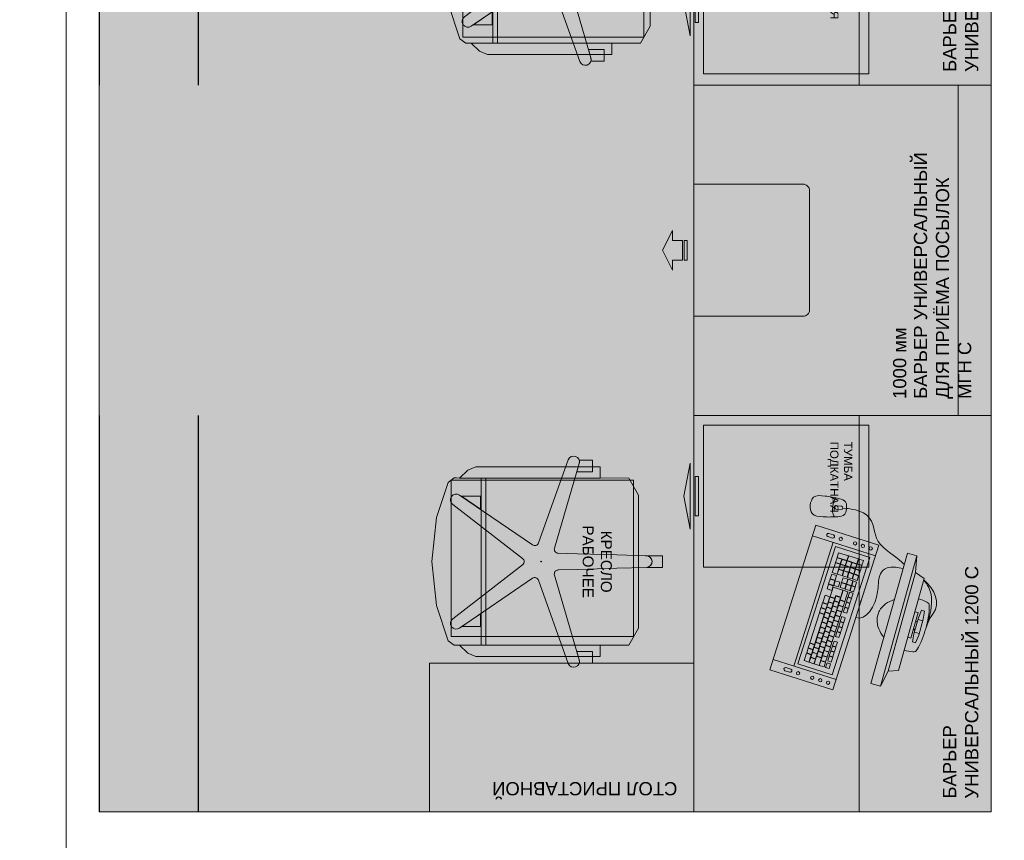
# Model space of a CAD drawing. Header units: millimetres. Extents: x -57449114 to 30620931, y -92609 to 84364.
# Tile 27 of 256: x -74645 to -71665, y -32338 to -29854. Entities that reach past the tile are written whole.
import ezdxf
from ezdxf import colors
from ezdxf.entities.mleader import LeaderData, LeaderLine
from ezdxf.math import Vec2, Vec3

# ---------------------------------------------------------------- set-up
doc = ezdxf.new("R2010")
doc.units = ezdxf.units.MM
doc.linetypes.add('HIDDENX2', pattern=[19.05, 12.7, -6.35])
doc.layers.get('0').update_dxf_attribs({"lineweight": 0})
doc.layers.get('Defpoints').update_dxf_attribs({"color": 30})
doc.layers.add('06_АР_Мебель', color=4, linetype='Continuous', lineweight=9)
doc.layers.add('21_АР_Штриховка', color=47, linetype='Continuous', lineweight=5)
doc.layers.add('1. ПОДЛОЖКА', color=7, linetype='Continuous', lineweight=0, true_color=0x9b9292)
doc.styles.add('_ТЕКСТОВЫЙ', font='arial.ttf', dxfattribs={"width": 0.8})
doc.styles.add('_ТЕКСТОВЫЙ АННОТАТИЫНЫЙ', font='arial.ttf', dxfattribs={"width": 0.8})
doc.styles.add('HVAC_AEP', font='arial.ttf')
doc.styles.get("Standard").update_dxf_attribs({"font": 'arial.ttf'})

# ---------------------------------------------------------------- blocks, each defined once
blk = doc.blocks.new('*T194')
at = {"color": 0, "linetype": 'ByBlock', "lineweight": -2, "transparency": 16777216}
for p, q in [((0, 0), (8500, 0)), ((0, 0), (0, -27939.3)), ((8500, 0), (8500, -27939.3)), ((0, -469.7), (8500, -469.7)), ((4500, -469.7), (4500, -27939.3)), ((0, -4969.7), (8500, -4969.7)), ((0, -9469.7), (8500, -9469.7)), ((0, -13269.7), (8500, -13269.7)), ((0, -16669.7), (8500, -16669.7)), ((0, -20469.7), (8500, -20469.7)), ((0, -24269.7), (8500, -24269.7)), ((0, -26370.4), (8500, -26370.4)), ((0, -27939.3), (8500, -27939.3))]:
    blk.add_line(p, q, dxfattribs=at)
at = {"color": 0, "lineweight": 15, "transparency": 16777216, "style": 'HVAC_AEP'}
for s, insert, char_height, width, attachment_point in [('{\\H0.83333x;\\C256;Готовые блоки (Барьеры, АРМ, Почтальоны)}', (4250, -234.8), 300, 8497, 5), ('{\\fCalibri|b0|i0|c204|p34;\\C256;Группа блоков 1200\\P\\PПо невозможности разместить стандартный барьер для приёма посылок, применить откидную столешницу для МГН}', (4550, -2719.7), 250, 3900, 4), ('{\\fCalibri|b0|i0|c204|p34;\\C256;Группа блоков 1400\\P\\PПо невозможности разместить стандартный барьер для приёма посылок, применить откидную столешницу для МГН}', (4550, -7219.7), 250, 3900, 4), ('{\\fCalibri|b0|i0|c204|p34;\\C256;Группа блоков \\P\\PПочта банк 1400}', (4550, -11369.7), 250, 3900, 4), ('{\\fCalibri|b0|i0|c204|p34;\\C256;Группа блоков \\P\\PПочта банк 1200}', (4550, -14969.7), 250, 3900, 4), ('{\\C256;ГРУППА МЕБЕЛИ ЦСУ (ЦЕНТР СОЦИАЛЬНЫХ УСЛУГ)\\P\\PЕсли не помещается в кабинете можно установить в клиентском зале }', (4550, -18569.7), 250, 3900, 4), ('{\\C256;ГРУППА МЕБЕЛИ ЦСУ (ЦЕНТР СОЦИАЛЬНЫХ УСЛУГ)\\P\\P\\fCalibri|b0|i0|c204|p34;Если нет места на стол 1400 ставим выноску на стол МГН 1200}', (4550, -22369.7), 250, 3900, 4), ('Группа блоков АРМ\\P^JНАЧ.ОПС^JСортировщик', (4550, -25320), 250, 3900, 4), ('{\\fCalibri|b0|i0|c204|p34;\\C256;Группа блоков \\P\\PПочтальоны}', (4550, -27154.9), 250, 3900, 4)]:
    blk.add_mtext(s, dxfattribs=dict(at, insert=insert, char_height=char_height, width=width, attachment_point=attachment_point))
blk = doc.blocks.new('Барьер универсальный 1200 С')
at = {"layer": '06_АР_Мебель', "linetype": 'Continuous'}
for p, q in [((0, 0), (0, 900)), ((0, 900), (1200, 900)), ((1200, 900), (1200, 0)), ((0, 400), (1200, 400)), ((1200, 0), (0, 0))]:
    blk.add_line(p, q, dxfattribs=at)
at = {"flags": 1}
for tag, p in [('КОД_ОБОРУДОВАНИЯ', (-1.2, 1021.6)), ('ДОП_ИНФОРМАЦИЯ', (-1.2, 969.5)), ('ДОГОВОР', (-4.2, 914.9))]:
    blk.add_attdef(tag, p, '', height=25, dxfattribs=at)
at = {"layer": '06_АР_Мебель', "linetype": 'Continuous', "insert": (39.9, 146.1), "char_height": 40, "attachment_point": 1}
blk.add_mtext_dynamic_manual_height_columns('{\\C7;БАРЬЕР\\PУНИВЕРСАЛЬНЫЙ 1200 С}', width=1150, gutter_width=12.5, heights=[0], dxfattribs=at)
blk = doc.blocks.new('Кресло рабочее')
at = {"layer": '06_АР_Мебель'}
for p, q in [((17.6, 0), (-17.6, 0)), ((-17.6, 0), (-17.6, -51.8)), ((17.6, -46.4), (17.6, 0)), ((-17.5, -48.3), (-20.1, -137.3)), ((-17.6, -51.8), (-17.5, -48.3)), ((20.3, -137.3), (17.7, -48.3)), ((-200.6, -72.3), (-252.8, -101.5)), ((201.2, -72.3), (-200.6, -72.3)), ((253.4, -101.5), (201.2, -72.3)), ((-252.8, -101.5), (-253, -623.3)), ((253.2, -630.2), (253.4, -101.5)), ((-23.6, -257.3), (-20.1, -137.3)), ((20.3, -137.3), (23.8, -257.3)), ((-252.8, -188.4), (-286.8, -188.4)), ((-286.8, -188.4), (-286.8, -564.2)), ((-252.7, -613.8), (-252.8, -188.4)), ((253.3, -188.4), (253.2, -613.8)), ((287.4, -188.4), (253.3, -188.4)), ((287.4, -564.2), (287.4, -188.4)), ((-286.8, -211.3), (-306.7, -211.3)), ((-306.7, -211.3), (-306.7, -251.4)), ((-271.9, -211.3), (-286.8, -211.3)), ((-271.9, -258.8), (-271.9, -211.3)), ((287.4, -211.3), (272.5, -211.3)), ((272.5, -211.3), (272.5, -258.8)), ((307.3, -211.3), (287.4, -211.3)), ((307.3, -251.4), (307.3, -211.3)), ((-296.9, -251.5), (-271.9, -258.8)), ((-40.6, -326.7), (-296.9, -251.5)), ((-23.6, -257.3), (-25.3, -315.5)), ((25.5, -315.5), (23.8, -257.3)), ((297.4, -251.5), (40.8, -326.7)), ((272.5, -258.8), (297.4, -251.5)), ((-307.8, -285), (-307.8, -285)), ((-307.8, -285), (-56.3, -375)), ((56.5, -375), (308.3, -285)), ((-50.4, -392.9), (-201.2, -613.8)), ((201.5, -613.8), (50.7, -392.9)), ((-172.7, -634.5), (-9.3, -422.8)), ((9.6, -422.8), (173, -634.5)), ((253.4, -534.1), (-252.8, -534.1)), ((-286.8, -564.2), (-276.7, -588.5)), ((-252.8, -548.4), (253.4, -548.4)), ((-197.5, -608.3), (-158.2, -550.8)), ((-158.2, -550.8), (-197.5, -550.8)), ((-197.5, -550.8), (-197.5, -608.3)), ((197, -550.8), (158.5, -550.8)), ((158.5, -550.8), (197, -607.2)), ((197, -607.2), (197, -550.8)), ((277.2, -588.5), (287.4, -564.2)), ((-276.7, -588.5), (-252.7, -613.8)), ((253.2, -613.8), (277.2, -588.5)), ((-253, -623.3), (-253, -630.2)), ((-253, -630.2), (-239.6, -648.3)), ((-239.6, -648.3), (-133, -683.5)), ((133.3, -683.5), (239.8, -648.3)), ((239.8, -648.3), (253.2, -630.2)), ((-133, -683.5), (0.1, -697.6)), ((0.1, -697.6), (133.3, -683.5))]:
    blk.add_line(p, q, dxfattribs=at)
blk.add_circle((0.1, -366.6), 1, dxfattribs=at)
for centre, radius, start, end in [((0.1, -48.8), 17.6, 7.6113, 178.3319), ((0.1, -48.8), 17.6, 1.6681, 178.3319), ((-301.8, -268.4), 17.6, 73.65, 250.3318), ((-301.8, -268.4), 17.6, 73.6499, 106.1566), ((302.4, -268.4), 17.6, 73.8435, 106.3319), ((302.4, -268.4), 17.6, 289.6681, 106.3319), ((-37.2, -315.2), 11.9, 253.6499, 358.3319), ((37.5, -315.2), 11.9, 181.6681, 286.3319), ((-60.3, -386.2), 11.9, 325.6681, 70.3101), ((60.5, -386.2), 11.9, 109.6681, 214.3319), ((0.1, -430.1), 11.9, 37.6681, 142.3319), ((-186.7, -623.7), 17.6, 145.6681, 322.3319), ((186.9, -623.7), 17.6, 217.6681, 34.3319)]:
    blk.add_arc(centre, radius, start, end, dxfattribs=at)
blk.add_point((0.1, -366.6), dxfattribs=at)
at = {"flags": 1}
for tag, p in [('КОД_ОБОРУДОВАНИЯ', (56.2, 11.7)), ('ДОП_ИНФОРМАЦИЯ', (56.2, -40.5)), ('ДОГОВОР', (291.3, -99.7))]:
    blk.add_attdef(tag, p, '', height=25, dxfattribs=at)
at = {"layer": '06_АР_Мебель', "insert": (0.3, -197.3), "char_height": 33, "attachment_point": 5}
blk.add_mtext_dynamic_manual_height_columns('{\\C7;КРЕСЛО РАБОЧЕЕ}', width=250, gutter_width=12.5, heights=[0], dxfattribs=at)
blk = doc.blocks.new('Тумба подкатная LIGHT')
at = {"layer": '06_АР_Мебель', "linetype": 'Continuous'}
for p, q in [((0, 0), (0, 500)), ((0, 500), (430, 500)), ((430, 500), (430, 0)), ((430, 0), (0, 0)), ((155, -15), (275, -15)), ((155, -25), (155, -15)), ((275, -25), (155, -25)), ((275, -25), (275, -15)), ((115, -40), (315, -40)), ((115, -40), (215, -60)), ((215, -60), (315, -40))]:
    blk.add_line(p, q, dxfattribs=at)
at = {"flags": 1}
for tag, p in [('КОД_ОБОРУДОВАНИЯ', (57.3, 584.1)), ('ДОП_ИНФОРМАЦИЯ', (57.3, 531.9)), ('ДОГОВОР', (489.1, 423.2))]:
    blk.add_attdef(tag, p, '', height=25, dxfattribs=at)
at = {"layer": '06_АР_Мебель', "linetype": 'Continuous', "insert": (50, 450), "char_height": 25, "attachment_point": 1}
blk.add_mtext_dynamic_manual_height_columns('{\\C7;ТУМБА\\PПОДКАТНАЯ}', width=263.391, gutter_width=12.5, heights=[0], dxfattribs=at)
blk = doc.blocks.new('*U256')
at = {"layer": '1. ПОДЛОЖКА'}
for points in [[(626.1, 1599.4), (145.3, 1599.4), (145.3, 1051.1), (626.1, 1051.1)], [(1200, 900), (0, 900), (0, 0), (1200, 0)]]:
    blk.add_lwpolyline(points, close=True, dxfattribs=at)
at = {"layer": 'Defpoints', "color": 251}
for p, q in [((1200, 2700), (0, 2700)), ((1200, 2400), (0, 2400))]:
    blk.add_line(p, q, dxfattribs=at)
at = {"rotation": 180}
blk.add_blockref('Кресло рабочее', (379.9, 960.2), dxfattribs=at)
at = {"color": 7, "linetype": 'Continuous', "rotation": 180}
blk.add_blockref('Тумба подкатная LIGHT', (464.1, 870.9), dxfattribs=at)
at = {"color": 7, "linetype": 'Continuous'}
blk.add_blockref('Барьер универсальный 1200 С', (0, 0), dxfattribs=at)
blk = doc.blocks.new('Барьер универсальный для приема посылок МГН С')
at = {"layer": '06_АР_Мебель'}
blk.add_lwpolyline([(530, 935), (530, 965), (560, 965), (500, 995), (440, 965), (470, 965), (470, 935), (530, 935)], dxfattribs=at)
for points in [[(530, 920), (470, 920), (470, 930), (530, 930)], [(1000, 0), (0, 0), (0, 900), (1000, 900)], [(0, 0), (1000, 0), (1000, 100), (0, 100)]]:
    blk.add_lwpolyline(points, close=True, dxfattribs=at)
blk.add_lwpolyline([(700, 900), (700, 570, -0.414214), (680, 550), (320, 550, -0.414214), (300, 570), (300, 900)], format="xyb", dxfattribs=at)
at = {"layer": '1. ПОДЛОЖКА'}
blk.add_lwpolyline([(1000, 900), (0, 900), (0, 0), (1000, 0)], close=True, dxfattribs=at)
at = {"flags": 1}
for tag, p in [('КОД_ОБОРУДОВАНИЯ', (7.7, 1016.1)), ('ДОП_ИНФОРМАЦИЯ', (7.7, 964)), ('ДОГОВОР', (6.1, 909.2))]:
    blk.add_attdef(tag, p, '', height=25, dxfattribs=at)
at = {"layer": '06_АР_Мебель', "lineweight": 0, "insert": (50, 234.3), "char_height": 40, "attachment_point": 1}
blk.add_mtext_dynamic_manual_height_columns('{\\C7;БАРЬЕР УНИВЕРСАЛЬНЫЙ ДЛЯ ПРИЁМА ПОСЫЛОК МГН C}', width=792.821, gutter_width=12.5, heights=[0], dxfattribs=at)
at = {"layer": 'Defpoints', "lineweight": 0, "insert": (50, 297.4), "char_height": 40, "attachment_point": 1}
blk.add_mtext_dynamic_manual_height_columns('{\\C1;1000 мм}', width=500, gutter_width=12.5, heights=[0], dxfattribs=at)
blk = doc.blocks.new('Стол приставной')
at = {"layer": '06_АР_Мебель'}
for p, q in [((0, 0), (800, 0)), ((0, -450), (0, 0)), ((800, 0), (800, -450)), ((800, -450), (0, -450))]:
    blk.add_line(p, q, dxfattribs=at)
at = {"layer": '1. ПОДЛОЖКА'}
blk.add_lwpolyline([(800, -450), (0, -450), (0, 0), (800, 0)], close=True, dxfattribs=at)
at = {"flags": 1}
for tag, p in [('КОД_ОБОРУДОВАНИЯ', (421.6, 85)), ('ДОП_ИНФОРМАЦИЯ', (421.6, 32.8)), ('ДОГОВОР', (1036.9, -43.5))]:
    blk.add_attdef(tag, p, '', height=25, dxfattribs=at)
at = {"layer": '06_АР_Мебель', "insert": (50, -50), "char_height": 40, "attachment_point": 1}
blk.add_mtext_dynamic_manual_height_columns('{\\C7;СТОЛ ПРИСТАВНОЙ}', width=700, gutter_width=12.5, heights=[0], dxfattribs=at)
blk = doc.blocks.new('Компьютер')
at = {"layer": '06_АР_Мебель', "lineweight": 0}
for p, q in [((-76.4, 195.2), (-51.4, 197.7)), ((-76.4, 195.2), (-76.4, 185.2)), ((-76.4, 185.2), (-51.4, 182.7)), ((-51.4, 197.7), (-1.4, 197.7)), ((-1.4, 182.7), (-51.4, 182.7)), ((-46.4, 182.7), (-46.4, 197.7)), ((-36.4, 177.7), (-41.4, 182.7)), ((-16.4, 177.7), (-11.4, 182.7)), ((-6.4, 197.7), (-6.4, 182.7)), ((23.6, 195.1), (-1.4, 197.7)), ((23.6, 185.1), (-1.4, 182.7)), ((23.6, 195.1), (23.6, 185.1)), ((-171.4, 167.8), (-181.5, 137.8)), ((118.6, 167.6), (-171.4, 167.8)), ((-66.4, 167.7), (-66.4, 177.7)), ((-66.4, 177.7), (13.6, 177.6)), ((13.6, 167.6), (-66.4, 167.7)), ((13.6, 177.6), (13.6, 167.6)), ((118.6, 167.6), (128.5, 137.8)), ((-181.5, 137.8), (-231.5, 127.8)), ((-231.5, 97.8), (-231.5, 127.8)), ((-231.5, 127.8), (178.5, 127.8)), ((-181.5, 137.8), (128.5, 137.8)), ((128.5, 137.8), (178.5, 127.8)), ((178.5, 127.8), (178.5, 97.8)), ((-231.5, 97.8), (178.5, 97.8)), ((-281.5, -8.2), (178.2, 8.1)), ((144.7, 6.9), (151.8, -193)), ((178.2, 8.1), (185.3, -191.8)), ((-274.4, -208.1), (-281.5, -8.2)), ((-248, -7), (-241, -206.9)), ((-237.5, -21.7), (135.3, -8.5)), ((-233.7, -130.6), (-237.5, -21.7)), ((-31.1, -29.4), (-46.1, -29.9)), ((-31.1, -29.4), (-30.7, -40.4)), ((-15.1, -28.8), (-30.1, -29.3)), ((-29.7, -40.3), (-30.1, -29.3)), ((-15.1, -28.8), (-14.7, -39.8)), ((0.9, -28.2), (-14.1, -28.8)), ((-13.7, -39.8), (-14.1, -28.8)), ((0.9, -28.2), (1.3, -39.2)), ((16.9, -27.7), (1.9, -28.2)), ((2.3, -39.2), (1.9, -28.2)), ((16.9, -27.7), (17.2, -38.7)), ((36.8, -27), (21.9, -27.5)), ((22.2, -38.5), (21.9, -27.5)), ((36.8, -27), (37.2, -38)), ((52.8, -26.4), (37.8, -26.9)), ((38.2, -37.9), (37.8, -26.9)), ((52.8, -26.4), (53.2, -37.4)), ((57.8, -26.2), (72.8, -25.7)), ((58.4, -41.2), (57.8, -26.2)), ((72.8, -25.7), (73.4, -40.7)), ((73.8, -25.7), (88.8, -25.1)), ((74.4, -40.7), (73.8, -25.7)), ((88.8, -25.1), (89.3, -40.1)), ((89.8, -25.1), (104.8, -24.6)), ((90.3, -40.1), (89.8, -25.1)), ((104.8, -24.6), (105.3, -39.6)), ((105.8, -24.5), (120.8, -24)), ((106.3, -39.5), (105.8, -24.5)), ((120.8, -24), (121.3, -39)), ((135.3, -8.5), (139.1, -117.4)), ((-207, -35.6), (-222, -36.1)), ((-221.6, -47.1), (-222, -36.1)), ((-206.6, -46.6), (-221.6, -47.1)), ((-221.4, -52.1), (-206.4, -51.6)), ((-220.9, -67.1), (-221.4, -52.1)), ((-207, -35.6), (-206.6, -46.6)), ((-206.4, -51.6), (-205.9, -66.6)), ((-205.4, -51.6), (-190.4, -51)), ((-204.9, -66.5), (-205.4, -51.6)), ((-186.2, -34.9), (-201.2, -35.4)), ((-200.8, -46.4), (-201.2, -35.4)), ((-185.8, -45.9), (-200.8, -46.4)), ((-190.4, -51), (-189.9, -66)), ((-189.4, -51), (-174.5, -50.5)), ((-188.9, -66), (-189.4, -51)), ((-186.2, -34.9), (-185.8, -45.9)), ((-170.2, -34.3), (-185.2, -34.8)), ((-184.8, -45.8), (-185.2, -34.8)), ((-169.8, -45.3), (-184.8, -45.8)), ((-174.5, -50.5), (-173.9, -65.4)), ((-173.5, -50.4), (-158.5, -49.9)), ((-172.9, -65.4), (-173.5, -50.4)), ((-170.2, -34.3), (-169.8, -45.3)), ((-154.2, -33.7), (-169.2, -34.3)), ((-168.8, -45.3), (-169.2, -34.3)), ((-153.8, -44.7), (-168.8, -45.3)), ((-158.5, -49.9), (-157.9, -64.9)), ((-157.5, -49.9), (-142.5, -49.3)), ((-156.9, -64.8), (-157.5, -49.9)), ((-154.2, -33.7), (-153.8, -44.7)), ((-138.2, -33.2), (-153.2, -33.7)), ((-152.8, -44.7), (-153.2, -33.7)), ((-137.8, -44.2), (-152.8, -44.7)), ((-142.5, -49.3), (-141.9, -64.3)), ((-141.5, -49.3), (-126.5, -48.8)), ((-140.9, -64.3), (-141.5, -49.3)), ((-138.2, -33.2), (-137.8, -44.2)), ((-126.5, -48.8), (-126, -63.7)), ((-125.5, -48.7), (-110.5, -48.2)), ((-125, -63.7), (-125.5, -48.7)), ((-108.6, -32.1), (-123.6, -32.6)), ((-123.3, -43.6), (-123.6, -32.6)), ((-108.3, -43.1), (-123.3, -43.6)), ((-110.5, -48.2), (-110, -63.2)), ((-109.5, -48.2), (-94.5, -47.6)), ((-109, -63.1), (-109.5, -48.2)), ((-108.6, -32.1), (-108.3, -43.1)), ((-92.7, -31.6), (-107.6, -32.1)), ((-107.3, -43.1), (-107.6, -32.1)), ((-92.3, -42.5), (-107.3, -43.1)), ((-94.5, -47.6), (-94, -62.6)), ((-93.5, -47.6), (-78.5, -47.1)), ((-93, -62.6), (-93.5, -47.6)), ((-92.7, -31.6), (-92.3, -42.5)), ((-76.7, -31), (-91.7, -31.5)), ((-91.3, -42.5), (-91.7, -31.5)), ((-76.3, -42), (-91.3, -42.5)), ((-78.5, -47.1), (-78, -62.1)), ((-77.5, -47), (-62.5, -46.5)), ((-77, -62), (-77.5, -47)), ((-76.7, -31), (-76.3, -42)), ((-60.7, -30.4), (-75.7, -31)), ((-75.3, -41.9), (-75.7, -31)), ((-60.3, -41.4), (-75.3, -41.9)), ((-62.5, -46.5), (-62, -61.5)), ((-61.5, -46.5), (-46.5, -45.9)), ((-61, -61.5), (-61.5, -46.5)), ((-60.7, -30.4), (-60.3, -41.4)), ((-46.5, -45.9), (-46, -60.9)), ((-45.7, -40.9), (-46.1, -29.9)), ((-30.7, -40.4), (-45.7, -40.9)), ((-45.5, -45.9), (-30.5, -45.4)), ((-45, -60.9), (-45.5, -45.9)), ((-30.5, -45.4), (-30, -60.4)), ((-14.7, -39.8), (-29.7, -40.3)), ((-29.5, -45.3), (-14.6, -44.8)), ((-29, -60.3), (-29.5, -45.3)), ((-14.6, -44.8), (-14, -59.8)), ((1.3, -39.2), (-13.7, -39.8)), ((-13.6, -44.8), (17.4, -43.7)), ((-13, -59.8), (-13.6, -44.8)), ((18, -58.7), (-13, -59.8)), ((17.2, -38.7), (2.3, -39.2)), ((17.4, -43.7), (18, -58.7)), ((37.2, -38), (22.2, -38.5)), ((22.3, -39.5), (37.3, -39)), ((22.8, -54.5), (22.3, -39.5)), ((37.8, -54), (22.8, -54.5)), ((22.8, -55.5), (37.8, -55)), ((23.4, -70.5), (22.8, -55.5)), ((37.3, -39), (37.8, -54)), ((37.8, -55), (38.4, -69.9)), ((53.2, -37.4), (38.2, -37.9)), ((38.3, -38.9), (53.3, -38.4)), ((38.8, -53.9), (38.3, -38.9)), ((53.8, -53.4), (38.8, -53.9)), ((38.8, -54.9), (53.8, -54.4)), ((39.4, -69.9), (38.8, -54.9)), ((53.3, -38.4), (53.8, -53.4)), ((53.8, -54.4), (54.4, -69.4)), ((73.4, -40.7), (58.4, -41.2)), ((58.4, -42.2), (73.4, -41.7)), ((58.9, -57.2), (58.4, -42.2)), ((73.9, -56.7), (58.9, -57.2)), ((59, -58.2), (74, -57.7)), ((59.5, -73.2), (59, -58.2)), ((73.4, -41.7), (73.9, -56.7)), ((74, -57.7), (74.5, -72.7)), ((89.3, -40.1), (74.4, -40.7)), ((74.4, -41.7), (89.4, -41.1)), ((74.9, -56.6), (74.4, -41.7)), ((89.9, -56.1), (74.9, -56.6)), ((75, -57.6), (89.9, -57.1)), ((75.5, -72.6), (75, -57.6)), ((89.4, -41.1), (89.9, -56.1)), ((89.9, -57.1), (90.5, -72.1)), ((105.3, -39.6), (90.3, -40.1)), ((90.4, -41.1), (105.4, -40.6)), ((90.9, -56.1), (90.4, -41.1)), ((105.9, -55.5), (90.9, -56.1)), ((90.9, -57.1), (105.9, -56.5)), ((91.5, -72.1), (90.9, -57.1)), ((105.4, -40.6), (105.9, -55.5)), ((105.9, -56.5), (106.5, -71.5)), ((121.3, -39), (106.3, -39.5)), ((106.4, -40.5), (121.4, -40)), ((107.5, -71.5), (106.4, -40.5)), ((121.4, -40), (122.5, -71)), ((-205.9, -66.6), (-220.9, -67.1)), ((-220.9, -68.1), (-197.4, -67.3)), ((-220.3, -83.1), (-220.9, -68.1)), ((-196.8, -82.3), (-220.3, -83.1)), ((-220.3, -84.1), (-205.3, -83.6)), ((-219.8, -99.1), (-220.3, -84.1)), ((-205.3, -83.6), (-204.8, -98.6)), ((-189.9, -66), (-204.9, -66.5)), ((-204.3, -83.5), (-189.3, -83)), ((-203.8, -98.5), (-204.3, -83.5)), ((-197.4, -67.3), (-196.8, -82.3)), ((-196.4, -67.2), (-181.4, -66.7)), ((-195.8, -82.2), (-196.4, -67.2)), ((-180.9, -81.7), (-195.8, -82.2)), ((-189.3, -83), (-188.8, -98)), ((-173.9, -65.4), (-188.9, -66)), ((-188.3, -83), (-173.3, -82.4)), ((-187.8, -98), (-188.3, -83)), ((-181.4, -66.7), (-180.9, -81.7)), ((-180.4, -66.7), (-165.4, -66.1)), ((-179.9, -81.7), (-180.4, -66.7)), ((-164.9, -81.1), (-179.9, -81.7)), ((-173.3, -82.4), (-172.8, -97.4)), ((-157.9, -64.9), (-172.9, -65.4)), ((-172.3, -82.4), (-157.3, -81.9)), ((-171.8, -97.4), (-172.3, -82.4)), ((-165.4, -66.1), (-164.9, -81.1)), ((-164.4, -66.1), (-149.4, -65.6)), ((-163.9, -81.1), (-164.4, -66.1)), ((-148.9, -80.6), (-163.9, -81.1)), ((-157.3, -81.9), (-156.8, -96.9)), ((-141.9, -64.3), (-156.9, -64.8)), ((-156.3, -81.8), (-141.3, -81.3)), ((-155.8, -96.8), (-156.3, -81.8)), ((-149.4, -65.6), (-148.9, -80.6)), ((-148.4, -65.5), (-133.4, -65)), ((-147.9, -80.5), (-148.4, -65.5)), ((-132.9, -80), (-147.9, -80.5)), ((-141.3, -81.3), (-140.8, -96.3)), ((-126, -63.7), (-140.9, -64.3)), ((-140.3, -81.3), (-125.4, -80.7)), ((-139.8, -96.3), (-140.3, -81.3)), ((-133.4, -65), (-132.9, -80)), ((-132.4, -65), (-117.4, -64.4)), ((-131.9, -80), (-132.4, -65)), ((-116.9, -79.4), (-131.9, -80)), ((-125.4, -80.7), (-124.8, -95.7)), ((-110, -63.2), (-125, -63.7)), ((-124.4, -80.7), (-109.4, -80.2)), ((-123.8, -95.7), (-124.4, -80.7)), ((-117.4, -64.4), (-116.9, -79.4)), ((-116.4, -64.4), (-101.4, -63.9)), ((-115.9, -79.4), (-116.4, -64.4)), ((-100.9, -78.9), (-115.9, -79.4)), ((-109.4, -80.2), (-108.8, -95.2)), ((-94, -62.6), (-109, -63.1)), ((-108.4, -80.1), (-93.4, -79.6)), ((-107.8, -95.1), (-108.4, -80.1)), ((-101.4, -63.9), (-100.9, -78.9)), ((-100.4, -63.8), (-85.4, -63.3)), ((-99.9, -78.8), (-100.4, -63.8)), ((-84.9, -78.3), (-99.9, -78.8)), ((-93.4, -79.6), (-92.8, -94.6)), ((-78, -62.1), (-93, -62.6)), ((-92.4, -79.6), (-77.4, -79)), ((-91.8, -94.6), (-92.4, -79.6)), ((-85.4, -63.3), (-84.9, -78.3)), ((-84.4, -63.3), (-69.5, -62.8)), ((-83.9, -78.3), (-84.4, -63.3)), ((-68.9, -77.7), (-83.9, -78.3)), ((-77.4, -79), (-76.9, -94)), ((-62, -61.5), (-77, -62)), ((-76.4, -79), (-61.4, -78.5)), ((-75.9, -94), (-76.4, -79)), ((-69.5, -62.8), (-68.9, -77.7)), ((-68.5, -62.7), (-53.5, -62.2)), ((-67.9, -77.7), (-68.5, -62.7)), ((-52.9, -77.2), (-67.9, -77.7)), ((-61.4, -78.5), (-60.9, -93.5)), ((-46, -60.9), (-61, -61.5)), ((-60.4, -78.4), (-45.4, -77.9)), ((-59.9, -93.4), (-60.4, -78.4)), ((-53.5, -62.2), (-52.9, -77.2)), ((-52.5, -62.1), (-37.5, -61.6)), ((-51.9, -77.1), (-52.5, -62.1)), ((-36.9, -76.6), (-51.9, -77.1)), ((-45.4, -77.9), (-44.9, -92.9)), ((-30, -60.4), (-45, -60.9)), ((-44.4, -77.9), (-29.4, -77.3)), ((-43.9, -92.9), (-44.4, -77.9)), ((-37.5, -61.6), (-36.9, -76.6)), ((-36.5, -61.6), (-21.5, -61.1)), ((-35.9, -76.6), (-36.5, -61.6)), ((-21, -76), (-35.9, -76.6)), ((-29.4, -77.3), (-28.9, -92.3)), ((-14, -59.8), (-29, -60.3)), ((-28.4, -77.3), (-13.4, -76.8)), ((-27.9, -92.3), (-28.4, -77.3)), ((-21.5, -61.1), (-21, -76)), ((-20.5, -61), (-5.5, -60.5)), ((-20, -76), (-20.5, -61)), ((-5, -75.5), (-20, -76)), ((-13.4, -76.8), (-12.9, -91.8)), ((-12.4, -76.7), (-3.9, -76.4)), ((-11.9, -91.7), (-12.4, -76.7)), ((-5.5, -60.5), (-5, -75.5)), ((-4.5, -60.5), (18, -59.7)), ((-3.9, -76.4), (-4.5, -60.5)), ((18, -59.7), (19.1, -90.6)), ((38.4, -69.9), (23.4, -70.5)), ((23.5, -75.5), (38.5, -74.9)), ((24.1, -90.5), (23.5, -75.5)), ((38.5, -74.9), (39.1, -89.9)), ((54.4, -69.4), (39.4, -69.9)), ((74.5, -72.7), (59.5, -73.2)), ((59.5, -74.2), (74.5, -73.7)), ((60.1, -89.2), (59.5, -74.2)), ((75, -88.7), (60.1, -89.2)), ((60.1, -90.2), (91.1, -89.1)), ((74.5, -73.7), (75, -88.7)), ((90.5, -72.1), (75.5, -72.6)), ((75.5, -73.6), (90.5, -73.1)), ((76, -88.6), (75.5, -73.6)), ((91, -88.1), (76, -88.6)), ((90.5, -73.1), (91, -88.1)), ((91.1, -89.1), (91.6, -104.1)), ((106.5, -71.5), (91.5, -72.1)), ((91.5, -73.1), (106.5, -72.5)), ((92, -88.1), (91.5, -73.1)), ((107, -87.5), (92, -88.1)), ((92.1, -89.1), (107.1, -88.5)), ((92.6, -104), (92.1, -89.1)), ((106.5, -72.5), (107, -87.5)), ((107.1, -88.5), (107.6, -103.5)), ((122.5, -71), (107.5, -71.5)), ((107.5, -72.5), (122.5, -72)), ((108.6, -103.5), (107.5, -72.5)), ((122.5, -72), (123.6, -102.9)), ((139.1, -117.4), (-233.7, -130.6)), ((-204.8, -98.6), (-219.8, -99.1)), ((-219.7, -100.1), (-196.2, -99.3)), ((-219.2, -115.1), (-219.7, -100.1)), ((-195.7, -114.2), (-219.2, -115.1)), ((-188.8, -98), (-203.8, -98.5)), ((-196.2, -99.3), (-195.7, -114.2)), ((-195.2, -99.2), (-180.3, -98.7)), ((-194.7, -114.2), (-195.2, -99.2)), ((-179.7, -113.7), (-194.7, -114.2)), ((-172.8, -97.4), (-187.8, -98)), ((-180.3, -98.7), (-179.7, -113.7)), ((-179.3, -98.7), (-164.3, -98.1)), ((-178.7, -113.6), (-179.3, -98.7)), ((-163.7, -113.1), (-178.7, -113.6)), ((-156.8, -96.9), (-171.8, -97.4)), ((-164.3, -98.1), (-163.7, -113.1)), ((-163.3, -98.1), (-68.3, -94.7)), ((-162.7, -113.1), (-163.3, -98.1)), ((-67.8, -109.7), (-162.7, -113.1)), ((-140.8, -96.3), (-155.8, -96.8)), ((-124.8, -95.7), (-139.8, -96.3)), ((-108.8, -95.2), (-123.8, -95.7)), ((-92.8, -94.6), (-107.8, -95.1)), ((-76.9, -94), (-91.8, -94.6)), ((-60.9, -93.5), (-75.9, -94)), ((-68.3, -94.7), (-67.8, -109.7)), ((-67.3, -94.7), (-52.3, -94.2)), ((-66.8, -109.7), (-67.3, -94.7)), ((-51.8, -109.2), (-66.8, -109.7)), ((-44.9, -92.9), (-59.9, -93.4)), ((-52.3, -94.2), (-51.8, -109.2)), ((-51.3, -94.1), (-36.3, -93.6)), ((-50.8, -109.1), (-51.3, -94.1)), ((-35.8, -108.6), (-50.8, -109.1)), ((-28.9, -92.3), (-43.9, -92.9)), ((-36.3, -93.6), (-35.8, -108.6)), ((-35.3, -93.6), (-11.9, -92.7)), ((-34.8, -108.6), (-35.3, -93.6)), ((-11.3, -107.7), (-34.8, -108.6)), ((-12.9, -91.8), (-27.9, -92.3)), ((19.1, -90.6), (-11.9, -91.7)), ((-11.9, -92.7), (-11.3, -107.7)), ((8.1, -92), (23.1, -91.5)), ((8.7, -107), (8.1, -92)), ((23.6, -106.5), (8.7, -107)), ((23.1, -91.5), (23.6, -106.5)), ((39.1, -89.9), (24.1, -90.5)), ((24.1, -91.5), (39.1, -90.9)), ((24.6, -106.5), (24.1, -91.5)), ((39.6, -105.9), (24.6, -106.5)), ((39.1, -90.9), (39.6, -105.9)), ((40.1, -90.9), (55.1, -90.4)), ((40.6, -105.9), (40.1, -90.9)), ((55.6, -105.4), (40.6, -105.9)), ((55.1, -90.4), (55.6, -105.4)), ((60.6, -105.2), (60.1, -90.2)), ((91.6, -104.1), (60.6, -105.2)), ((107.6, -103.5), (92.6, -104)), ((123.6, -102.9), (108.6, -103.5)), ((259.2, -115.9), (257.1, -126.7)), ((-264.8, -147.9), (-264.3, -162.9)), ((-254.3, -162.5), (-254.8, -147.6)), ((-243.3, -140.9), (149.5, -127)), ((-233.3, -140.6), (-243.3, -140.9)), ((161.4, -132.8), (161.9, -147.8)), ((171.9, -147.5), (171.4, -132.5)), ((251.3, -130.7), (248.5, -145.5)), ((258.4, -147.3), (261.1, -132.6)), ((252.5, -151.3), (251.4, -157.2)), ((185.3, -191.8), (-274.4, -208.1))]:
    blk.add_line(p, q, dxfattribs=at)
for centre, radius in [((0, 0), 0.1), ((-264.1, -27.6), 5), ((162.2, -12.5), 5), ((-263.2, -52.6), 5), ((163, -37.5), 5), ((163.9, -62.5), 5), ((-262.3, -77.6), 5), ((-260.7, -122.7), 5), ((165.5, -107.7), 5)]:
    blk.add_circle(centre, radius, dxfattribs=at)
for centre, start, end in [((-259.8, -147.7), 2.0267, 182.0267), ((166.4, -132.6), 2.0267, 182.0267), ((166.9, -147.6), 182.0267, 2.0267), ((253.5, -146.4), 169.4053, 349.4053), ((256.2, -131.6), 349.4053, 169.4053), ((-259.3, -162.7), 182.0267, 2.0267)]:
    blk.add_arc(centre, 5, start, end, dxfattribs=at)
for points, knots in [([(-26.4, 212.7), (-49.6, 212.7), (-74.1, 211.7), (-102.8, 202.2), (-106, 187.9), (-107.3, 176.5), (-107.3, 167.7)], [0, 0, 0, 0, 69.399914, 76.624177, 84.122224, 109.95105, 109.95105, 109.95105, 109.95105]), ([(114.4, 167.6), (92.3, 208.2), (56.8, 241.6), (7.1, 215), (-26.4, 212.7)], [301.145323, 301.145323, 301.145323, 301.145323, 415.407088, 437.556664, 437.556664, 437.556664, 437.556664]), ([(-26.4, 212.7), (-3.3, 212.7), (21.2, 211.7), (50, 202.1), (53.1, 187.9), (54.4, 176.4), (54.4, 167.6)], [0, 0, 0, 0, 69.399914, 76.624177, 84.122224, 109.95105, 109.95105, 109.95105, 109.95105]), ([(-85.7, 97.7), (-74.2, 81.2), (-54.6, 64.4), (-31, 62.2), (-26.5, 61.9)], [183.033033, 183.033033, 183.033033, 183.033033, 239.928901, 253.488029, 253.488029, 253.488029, 253.488029]), ([(-51.7, -0.1), (-53.3, 32.5), (17.9, 54.7), (84.3, 31.8), (115.9, 42.2), (128.7, 63.3), (129.5, 97.6)], [0, 0, 0, 0, 111.099215, 156.303039, 180.580053, 211.421886, 211.421886, 211.421886, 211.421886]), ([(32.8, 97.6), (21.2, 81.2), (1.6, 64.4), (-22, 62.2), (-26.5, 61.9)], [183.033033, 183.033033, 183.033033, 183.033033, 239.928901, 253.488029, 253.488029, 253.488029, 253.488029]), ([(259.2, -115.9), (259.2, -115.9), (273.5, -32.4), (172.9, -9.9), (169.3, 49), (144.4, 94.2), (143.3, 97.6)], [0, 0, 0, 0, 49.29571, 130.063652, 232.751106, 241.185472, 241.185472, 241.185472, 241.185472]), ([(251.4, -157.2), (245.5, -156.1), (235.2, -153.9), (227.6, -147.4), (224.7, -144.4)], [0, 0, 0, 0, 17.989581, 30.266668, 30.266668, 30.266668, 30.266668]), ([(251.4, -157.2), (257.3, -158.3), (267.7, -160), (277.2, -156.7), (281, -155)], [0, 0, 0, 0, 17.989581, 30.266668, 30.266668, 30.266668, 30.266668])]:
    blk.add_open_spline(points, degree=3, knots=knots, dxfattribs=at)
blk.add_open_spline([(112.1, 167.6), (95.7, 196.6), (59.7, 220.7), (-26.4, 212.7)], degree=3, dxfattribs=at)
for points, start_tangent in [([(238.8, -225), (216, -212.1), (215.5, -176.9), (227.9, -134.8), (239.2, -117), (247.9, -114.8), (259.2, -115.9)], (-0.982952, 0.18386)), ([(238.8, -225), (264.6, -221.2), (277.8, -188.5), (281.4, -144.8), (277.4, -124.1), (270, -119), (259.2, -115.9)], (0.982952, -0.18386))]:
    blk.add_spline(points, degree=3, dxfattribs=dict(at, start_tangent=start_tangent))
blk = doc.blocks.new('*U257')
at = {"layer": '1. ПОДЛОЖКА'}
for points in [[(0, 1700), (450, 1700), (450, 900), (0, 900)], [(1003.8, 1634.7), (530.3, 1634.7), (530.3, 1082.4), (1003.8, 1082.4)], [(1200, 900), (0, 900), (0, 0), (1200, 0)]]:
    blk.add_lwpolyline(points, close=True, dxfattribs=at)
at = {"layer": 'Defpoints', "color": 251}
for p, q in [((1200, 2700), (0, 2700)), ((1200, 2400), (0, 2400))]:
    blk.add_line(p, q, dxfattribs=at)
at = {"lineweight": 0, "rotation": 90}
blk.add_blockref('Стол приставной', (0, 900), dxfattribs=at)
at = {"rotation": 180}
blk.add_blockref('Кресло рабочее', (757.6, 995.5), dxfattribs=at)
at = {"color": 7, "linetype": 'Continuous', "rotation": 180}
blk.add_blockref('Тумба подкатная LIGHT', (1170.6, 870.9), dxfattribs=at)
at = {"color": 7, "linetype": 'Continuous'}
blk.add_blockref('Барьер универсальный 1200 С', (0, 0), dxfattribs=at)
at = {"layer": '06_АР_Мебель', "xscale": -1, "rotation": 164.3648535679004}
blk.add_blockref('Компьютер', (637.7, 396.3), dxfattribs=at)
blk = doc.blocks.new('_Dot')
at = {"color": 0, "linetype": 'ByBlock', "lineweight": -2}
blk.add_line((-0.5, 0), (-1, 0), dxfattribs=at)
at = {"color": 0, "linetype": 'ByBlock', "const_width": 0.5}
blk.add_lwpolyline([(-0.25, 0, 1), (0.25, 0, 1)], format="xyb", close=True, dxfattribs=at)

msp = doc.modelspace()

# ---------------------------------------------------------------- hatches: boundary and pattern name
at = {"layer": '21_АР_Штриховка', "lineweight": 0, "true_color": 0xa9ba9a}
h = msp.add_hatch(color=253, dxfattribs=at)
h.dxf.hatch_style = 1
h.paths.add_polyline_path([(-71704.8, -28020.2), (-74404.8, -28020.2), (-74404.8, -32252.2), (-71704.8, -32252.2)])

# ---------------------------------------------------------------- linework, layer by layer
at = {"layer": '21_АР_Штриховка'}
msp.add_lwpolyline([(-71704.8, -28020.2), (-74404.8, -28020.2), (-74404.8, -32252.2), (-71704.8, -32252.2)], close=True, dxfattribs=at)

# ---------------------------------------------------------------- block references
msp.add_blockref('*T194', (-74504.5, -27455.1))
at = {"rotation": 90}
for name, p in [('*U256', (-71704.8, -30052.2)), ('Барьер универсальный для приема посылок МГН С', (-71704.8, -31052.2)), ('*U257', (-71704.8, -32252.2))]:
    msp.add_blockref(name, p, dxfattribs=at)

# ---------------------------------------------------------------- leaders
at = {"lineweight": 18}
ml = msp.add_multileader_mtext('Standard', dxfattribs=at)
ml.set_content('(служебное помещение)', color=256, style='_ТЕКСТОВЫЙ АННОТАТИЫНЫЙ')
ml.set_leader_properties(lineweight=0)
ml.build(insert=Vec2(0, 0))
ml.multileader.update_dxf_attribs({"text_left_attachment_type": 6, "text_right_attachment_type": 6, "dogleg_length": 11.7, "arrow_head_size": 100, "scale": 100})
ctx = ml.context
ctx.base_point, ctx.scale, ctx.char_height, ctx.arrow_head_size, ctx.landing_gap_size, ctx.plane_origin = Vec3(189746.7, -42131.1), 100, 100, 100, 100, Vec3(148604.2, -38095.2)
ctx.left_attachment, ctx.right_attachment, ctx.text_align_type = 6, 6, 2
notes = []
notes.append((ctx, [(0, (0, 0, 0), (0, 0), (1, 0), 1, [])]))
ctx.mtext.insert, ctx.mtext.width, ctx.mtext.alignment, ctx.mtext.flow_direction = Vec3(191737.8, -41937), 576408.517, 3, 5
ml = msp.add_multileader_mtext('Standard', dxfattribs=at)
ml.set_content('{\\LВид на столы почтальонов}', color=256, style='_ТЕКСТОВЫЙ АННОТАТИЫНЫЙ')
ml.set_leader_properties(lineweight=0)
ml.build(insert=Vec2(0, 0))
ml.multileader.update_dxf_attribs({"text_left_attachment_type": 6, "text_right_attachment_type": 6, "dogleg_length": 11.7, "arrow_head_size": 100, "scale": 100})
ctx = ml.context
ctx.base_point, ctx.scale, ctx.char_height, ctx.arrow_head_size, ctx.landing_gap_size, ctx.plane_origin = Vec3(188637.7, -41978), 100, 150, 100, 100, Vec3(154108.2, -37834.8)
ctx.left_attachment, ctx.right_attachment, ctx.text_align_type = 6, 6, 2
notes.append((ctx, [(0, (0, 0, 0), (0, 0), (1, 0), 1, [])]))
ctx.mtext.insert, ctx.mtext.width, ctx.mtext.alignment, ctx.mtext.flow_direction = Vec3(192199, -41676.7), 576408.517, 3, 5
ml = msp.add_multileader_mtext('Standard', dxfattribs=at)
ml.set_content('(клиентский зал)', color=256, style='_ТЕКСТОВЫЙ АННОТАТИЫНЫЙ')
ml.set_leader_properties(lineweight=0)
ml.build(insert=Vec2(0, 0))
ml.multileader.update_dxf_attribs({"text_left_attachment_type": 6, "text_right_attachment_type": 6, "dogleg_length": 11.7, "arrow_head_size": 100, "scale": 100})
ctx = ml.context
ctx.base_point, ctx.scale, ctx.char_height, ctx.arrow_head_size, ctx.landing_gap_size, ctx.plane_origin = Vec3(196937.4, -42066.4), 100, 100, 100, 100, Vec3(153903.8, -38095.2)
ctx.left_attachment, ctx.right_attachment, ctx.text_align_type = 6, 6, 2
notes.append((ctx, [(0, (0, 0, 0), (0, 0), (1, 0), 1, [])]))
ctx.mtext.insert, ctx.mtext.width, ctx.mtext.alignment, ctx.mtext.flow_direction = Vec3(197891.9, -41937), 576408.517, 3, 5
ml = msp.add_multileader_mtext('Standard', dxfattribs=at)
ml.set_content('{\\LВид на торговый стеллаж, стол ЦСУ, примерочную}', color=256, style='_ТЕКСТОВЫЙ АННОТАТИЫНЫЙ')
ml.set_leader_properties(lineweight=0)
ml.build(insert=Vec2(0, 0))
ml.multileader.update_dxf_attribs({"text_left_attachment_type": 6, "text_right_attachment_type": 6, "dogleg_length": 11.7, "arrow_head_size": 100, "scale": 100})
ctx = ml.context
ctx.base_point, ctx.scale, ctx.char_height, ctx.arrow_head_size, ctx.landing_gap_size, ctx.plane_origin = Vec3(195417.6, -41870.8), 100, 150, 100, 100, Vec3(157426.7, -37834.8)
ctx.left_attachment, ctx.right_attachment, ctx.text_align_type = 6, 6, 2
notes.append((ctx, [(0, (0, 0, 0), (0, 0), (1, 0), 1, [])]))
ctx.mtext.insert, ctx.mtext.width, ctx.mtext.alignment, ctx.mtext.flow_direction = Vec3(199501.6, -41676.7), 576408.517, 3, 5
ml = msp.add_multileader_mtext('Standard', dxfattribs=at)
ml.set_content('(служебное помещение)', color=256, style='_ТЕКСТОВЫЙ АННОТАТИЫНЫЙ')
ml.set_leader_properties(lineweight=0)
ml.build(insert=Vec2(0, 0))
ml.multileader.update_dxf_attribs({"text_left_attachment_type": 6, "text_right_attachment_type": 6, "dogleg_length": 11.7, "arrow_head_size": 100, "scale": 100})
ctx = ml.context
ctx.base_point, ctx.scale, ctx.char_height, ctx.arrow_head_size, ctx.landing_gap_size, ctx.plane_origin = Vec3(204053.3, -42131.1), 100, 100, 100, 100, Vec3(162910.8, -38095.2)
ctx.left_attachment, ctx.right_attachment, ctx.text_align_type = 6, 6, 2
notes.append((ctx, [(0, (0, 0, 0), (0, 0), (1, 0), 1, [])]))
ctx.mtext.insert, ctx.mtext.width, ctx.mtext.alignment, ctx.mtext.flow_direction = Vec3(206044.3, -41937), 576408.517, 3, 5
ml = msp.add_multileader_mtext('Standard', dxfattribs=at)
ml.set_content('{\\LВид на бытовой шкаф, шкаф розничных товаров}', color=256, style='_ТЕКСТОВЫЙ АННОТАТИЫНЫЙ')
ml.set_leader_properties(lineweight=0)
ml.build(insert=Vec2(0, 0))
ml.multileader.update_dxf_attribs({"text_left_attachment_type": 6, "text_right_attachment_type": 6, "dogleg_length": 11.7, "arrow_head_size": 100, "scale": 100})
ctx = ml.context
ctx.base_point, ctx.scale, ctx.char_height, ctx.arrow_head_size, ctx.landing_gap_size, ctx.plane_origin = Vec3(203537.1, -41868.3), 100, 150, 100, 100, Vec3(165546.3, -37834.8)
ctx.left_attachment, ctx.right_attachment, ctx.text_align_type = 6, 6, 2
notes.append((ctx, [(0, (0, 0, 0), (0, 0), (1, 0), 1, [])]))
ctx.mtext.insert, ctx.mtext.width, ctx.mtext.alignment, ctx.mtext.flow_direction = Vec3(207435.5, -41676.7), 576408.517, 3, 5
at = {"color": 162, "linetype": 'HIDDENX2', "lineweight": 30, "ltscale": 15, "true_color": 0x002eb8}
ml = msp.add_multileader_mtext('Standard', dxfattribs=at)
ml.set_content('\\pxi-3,l4,t4;Модуль Тип 1.1', color=(0, 46, 184), style='_ТЕКСТОВЫЙ')
ml.set_leader_properties(lineweight=0)
ml.set_arrow_properties(name='DOT')
ml.build(insert=Vec2(0, 0))
ml.multileader.update_dxf_attribs({"text_left_attachment_type": 6, "text_right_attachment_type": 6, "dogleg_length": 0.36, "arrow_head_size": 50, "scale": 100})
ctx = ml.context
ctx.base_point, ctx.scale, ctx.char_height, ctx.arrow_head_size, ctx.landing_gap_size, ctx.plane_origin = Vec3(65996.7, -36931.4), 100, 250, 50, 100, Vec3(52171.1, -31780.7)
ctx.left_attachment, ctx.right_attachment, ctx.text_align_type, ctx.attachment_type = 6, 6, 1, 2
notes.append((ctx, [(0, (0, 0, 0), (0, 0), (1, 0), 1, [])]))
ctx.mtext.insert, ctx.mtext.width, ctx.mtext.defined_height, ctx.mtext.alignment, ctx.mtext.flow_direction = Vec3(67071.2, -36607.9), 6846.369, 600.4, 2, 5
ml = msp.add_multileader_mtext('Standard', dxfattribs=at)
ml.set_content('\\pxi-3,l4,t4;Модуль Тип 1.2', color=(0, 46, 184), style='_ТЕКСТОВЫЙ')
ml.set_leader_properties(lineweight=0)
ml.set_arrow_properties(name='DOT')
ml.build(insert=Vec2(0, 0))
ml.multileader.update_dxf_attribs({"text_left_attachment_type": 6, "text_right_attachment_type": 6, "dogleg_length": 0.36, "arrow_head_size": 50, "scale": 100})
ctx = ml.context
ctx.base_point, ctx.scale, ctx.char_height, ctx.arrow_head_size, ctx.landing_gap_size, ctx.plane_origin = Vec3(65992.3, -39013.3), 100, 250, 50, 100, Vec3(52166.7, -33862.6)
ctx.left_attachment, ctx.right_attachment, ctx.text_align_type, ctx.attachment_type = 6, 6, 1, 2
notes.append((ctx, [(0, (0, 0, 0), (0, 0), (1, 0), 1, [])]))
ctx.mtext.insert, ctx.mtext.width, ctx.mtext.defined_height, ctx.mtext.alignment, ctx.mtext.flow_direction = Vec3(67085.1, -38689.8), 6846.369, 600.4, 2, 5
for ctx, leaders in notes:
    for number, flags, end, landing, length, lines in leaders:
        leader = LeaderData()
        leader.index, (leader.has_last_leader_line, leader.has_dogleg_vector, leader.attachment_direction) = number, flags
        leader.last_leader_point, leader.dogleg_vector, leader.dogleg_length = Vec3(end), Vec3(landing), length
        for number, points, colour, breaks in lines:
            line = LeaderLine()
            line.index, line.vertices, line.color, line.breaks = number, Vec3.list(points), colors.encode_raw_color(colour), breaks
            leader.lines.append(line)
        ctx.leaders.append(leader)

doc.saveas('drawing.dxf')
